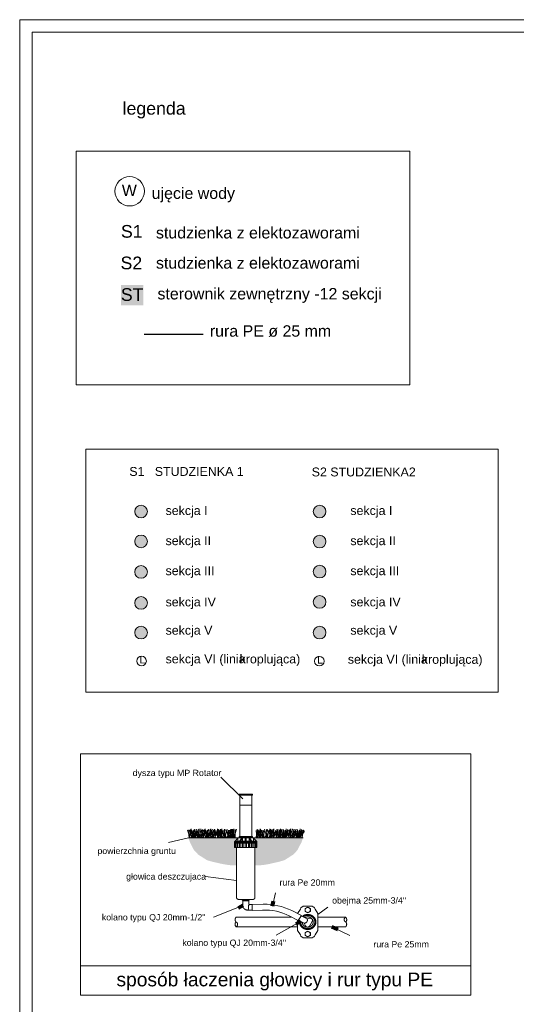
# Model space of a CAD drawing. Header units: metres. Extents: x -0.21 to 0.92, y -0.3 to 0.33.
# Tile 8 of 18: x -0.21 to -0.01, y -0.1 to 0.3. Entities that reach past the tile are written whole.
import ezdxf

# ---------------------------------------------------------------- set-up
doc = ezdxf.new("R2010")
doc.units = ezdxf.units.M
doc.header["$LTSCALE"] = 0.0127
doc.linetypes.add('CACHE', pattern=[3, 2, -1])
for name, color, linetype in [('Design Layer-1', 7, 'Continuous'), ('detale', 7, 'Continuous'), ('nawodnienie', 7, 'Continuous')]:
    doc.layers.add(name, color=color, linetype=linetype)
doc.styles.add('Arial', font='arial.ttf')

# ---------------------------------------------------------------- blocks, each defined once
blk = doc.blocks.new('Group-1')
at = {"linetype": 'Continuous', "lineweight": 0, "true_color": 0x0031d1, "transparency": 33554687}
h = blk.add_hatch(color=162, dxfattribs=at)
edge = h.paths.add_edge_path()
edge.add_arc((-40.453, 25.254), 0.629, 0, 360)
at = {"linetype": 'Continuous', "lineweight": 0, "true_color": 0xffff00, "transparency": 33554687}
h = blk.add_hatch(color=2, dxfattribs=at)
edge = h.paths.add_edge_path()
edge.add_arc((-40.453, 22.274), 0.629, 0, 360)
at = {"linetype": 'Continuous', "lineweight": 0, "true_color": 0xcc6666, "transparency": 33554687}
h = blk.add_hatch(color=13, dxfattribs=at)
edge = h.paths.add_edge_path()
edge.add_arc((-40.453, 19.247), 0.629, 0, 360)
at = {"linetype": 'Continuous', "lineweight": 0, "true_color": 0x9f7fff, "transparency": 33554687}
h = blk.add_hatch(color=181, dxfattribs=at)
edge = h.paths.add_edge_path()
edge.add_arc((-40.453, 16.154), 0.629, 0, 360)
at = {"linetype": 'Continuous', "lineweight": 0, "true_color": 0xbfff00, "transparency": 33554687}
h = blk.add_hatch(color=60, dxfattribs=at)
edge = h.paths.add_edge_path()
edge.add_arc((-40.453, 13.208), 0.629, 0, 360)
at = {"color": 155, "linetype": 'Continuous', "lineweight": 5, "true_color": 0x32709a, "transparency": 33554687}
for centre in [(-40.453, 25.254), (-40.453, 22.274), (-40.453, 19.247), (-40.453, 16.154), (-40.453, 13.208)]:
    blk.add_circle(centre, 0.629, dxfattribs=at)
blk = doc.blocks.new('Group-2-1')
at = {"color": 7, "linetype": 'Continuous', "lineweight": 5, "transparency": 33554687}
blk.add_circle((-40.401, 10.377), 0.477, dxfattribs=at)
at = {"color": 7, "transparency": 33554687}
blk.add_blockref('Group-1', (0, 0), dxfattribs=at)
at = {"color": 7, "transparency": 33554687, "insert": (-40.616, 10.891), "char_height": 0.758, "attachment_point": 1, "line_spacing_factor": 0.96736, "style": 'Arial'}
blk.add_mtext('L', dxfattribs=at)
blk = doc.blocks.new('Group-3-1')
at = {"linetype": 'Continuous', "lineweight": 0, "true_color": 0x6c00d2, "transparency": 33554687}
h = blk.add_hatch(color=192, dxfattribs=at)
edge = h.paths.add_edge_path()
edge.add_arc((-22.677, 25.254), 0.629, 0, 360)
at = {"linetype": 'Continuous', "lineweight": 0, "true_color": 0xff0000, "transparency": 33554687}
h = blk.add_hatch(color=1, dxfattribs=at)
edge = h.paths.add_edge_path()
edge.add_arc((-22.677, 22.267), 0.629, 0, 360)
at = {"linetype": 'Continuous', "lineweight": 0, "true_color": 0x803300, "transparency": 33554687}
h = blk.add_hatch(color=36, dxfattribs=at)
edge = h.paths.add_edge_path()
edge.add_arc((-22.677, 19.274), 0.629, 0, 360)
at = {"linetype": 'Continuous', "lineweight": 0, "true_color": 0x636466, "transparency": 33554687}
h = blk.add_hatch(color=251, dxfattribs=at)
edge = h.paths.add_edge_path()
edge.add_arc((-22.677, 16.26), 0.629, 0, 360)
at = {"linetype": 'Continuous', "lineweight": 0, "true_color": 0x00ffff, "transparency": 33554687}
h = blk.add_hatch(color=4, dxfattribs=at)
edge = h.paths.add_edge_path()
edge.add_arc((-22.677, 13.208), 0.629, 0, 360)
at = {"color": 155, "linetype": 'Continuous', "lineweight": 5, "true_color": 0x32709a, "transparency": 33554687}
for centre in [(-22.677, 25.254), (-22.677, 22.267), (-22.677, 19.274), (-22.677, 16.26), (-22.677, 13.208)]:
    blk.add_circle(centre, 0.629, dxfattribs=at)
blk = doc.blocks.new('Group-4-1')
at = {"color": 7, "linetype": 'Continuous', "lineweight": 5, "transparency": 33554687}
blk.add_circle((-22.7, 10.361), 0.477, dxfattribs=at)
at = {"color": 7, "transparency": 33554687}
blk.add_blockref('Group-3-1', (0, 0), dxfattribs=at)
at = {"color": 7, "transparency": 33554687, "insert": (-22.915, 10.875), "char_height": 0.758, "attachment_point": 1, "line_spacing_factor": 0.96736, "style": 'Arial'}
blk.add_mtext('L', dxfattribs=at)
blk = doc.blocks.new('Group-6-1')
at = {"color": 7, "transparency": 33554687, "char_height": 0.88424, "attachment_point": 1, "line_spacing_factor": 0.96736, "style": 'Arial'}
for s, insert in [('sekcja VI (linia ', (-38.011, 11.031)), ('kroplująca)', (-30.639, 11.023))]:
    blk.add_mtext(s, dxfattribs=dict(at, insert=insert))
blk = doc.blocks.new('Group-7-1')
at = {"color": 7, "transparency": 33554687, "char_height": 0.88424, "attachment_point": 1, "line_spacing_factor": 0.96736, "style": 'Arial'}
for s, insert in [('sekcja VI (linia ', (-19.861, 10.993)), ('kroplująca)', (-12.489, 10.984))]:
    blk.add_mtext(s, dxfattribs=dict(at, insert=insert))
blk = doc.blocks.new('Group-28-1')
at = {"linetype": 'Continuous', "lineweight": 0, "true_color": 0xcdc6c0, "transparency": 33554687}
for points in [[(-0.14293, -0.02888), (-0.14236, -0.03056), (-0.14073, -0.03377), (-0.13903, -0.03556), (-0.13558, -0.03776), (-0.13337, -0.03841), (-0.12926, -0.03933), (-0.12678, -0.03974), (-0.12433, -0.03985), (-0.12377, -0.03985), (-0.12377, -0.03274), (-0.12454, -0.03274), (-0.12454, -0.03067), (-0.12454, -0.03043), (-0.12453, -0.03038), (-0.1245, -0.03033), (-0.12321, -0.02895), (-0.12321, -0.02888)], [(-0.09729, -0.02888), (-0.09787, -0.03056), (-0.0995, -0.03377), (-0.1012, -0.03556), (-0.10464, -0.03776), (-0.10686, -0.03841), (-0.11096, -0.03933), (-0.11344, -0.03974), (-0.1159, -0.03985), (-0.11646, -0.03985), (-0.11646, -0.03274), (-0.11568, -0.03274), (-0.11568, -0.03067), (-0.11568, -0.03043), (-0.11569, -0.03038), (-0.11572, -0.03033), (-0.11702, -0.02895), (-0.11702, -0.02888)]]:
    blk.add_hatch(color=9, dxfattribs=at).paths.add_polyline_path(points)
at = {"color": 7, "linetype": 'Continuous', "lineweight": 18, "transparency": 33554687}
for p, q in [((-0.12132, -0.01339), (-0.13004, -0.00467)), ((-0.12251, -0.01568), (-0.12251, -0.01194)), ((-0.11772, -0.01568), (-0.11772, -0.01194)), ((-0.12251, -0.02888), (-0.12251, -0.0159)), ((-0.11772, -0.0159), (-0.12251, -0.0159)), ((-0.11788, -0.01583), (-0.12235, -0.01583)), ((-0.12219, -0.0159), (-0.12219, -0.01583)), ((-0.11804, -0.0159), (-0.11804, -0.01583)), ((-0.11772, -0.02888), (-0.11772, -0.0159)), ((-0.14293, -0.02888), (-0.15091, -0.03076)), ((-0.14293, -0.02888), (-0.09729, -0.02888)), ((-0.12454, -0.03067), (-0.12415, -0.03019)), ((-0.12454, -0.03043), (-0.12454, -0.03052)), ((-0.12454, -0.03094), (-0.12454, -0.03052)), ((-0.12454, -0.03067), (-0.11568, -0.03067)), ((-0.12454, -0.03094), (-0.11568, -0.03094)), ((-0.12454, -0.03274), (-0.12454, -0.03095)), ((-0.1245, -0.03033), (-0.12321, -0.02895)), ((-0.12438, -0.03274), (-0.12438, -0.03094)), ((-0.12428, -0.03274), (-0.12428, -0.03094)), ((-0.12246, -0.03019), (-0.12415, -0.03019)), ((-0.12401, -0.03274), (-0.12401, -0.03094)), ((-0.12353, -0.03274), (-0.12353, -0.03094)), ((-0.12348, -0.03274), (-0.12348, -0.03094)), ((-0.12328, -0.03274), (-0.12328, -0.03094)), ((-0.11702, -0.02888), (-0.12321, -0.02888)), ((-0.12321, -0.02888), (-0.12321, -0.02895)), ((-0.12321, -0.02895), (-0.12321, -0.03019)), ((-0.12263, -0.03274), (-0.12263, -0.03094)), ((-0.12258, -0.03067), (-0.12258, -0.03043)), ((-0.12254, -0.03033), (-0.12174, -0.02895)), ((-0.12234, -0.03067), (-0.12195, -0.03019)), ((-0.12234, -0.03067), (-0.12234, -0.03053)), ((-0.12231, -0.03274), (-0.12231, -0.03094)), ((-0.1223, -0.03039), (-0.12146, -0.02895)), ((-0.12028, -0.03019), (-0.12195, -0.03019)), ((-0.12146, -0.02895), (-0.12174, -0.02895)), ((-0.12158, -0.03274), (-0.12158, -0.03094)), ((-0.12156, -0.03274), (-0.12156, -0.03094)), ((-0.12146, -0.02895), (-0.12146, -0.03019)), ((-0.12117, -0.03274), (-0.12117, -0.03094)), ((-0.12036, -0.03274), (-0.12036, -0.03094)), ((-0.12011, -0.02895), (-0.12028, -0.02895)), ((-0.12028, -0.03067), (-0.12028, -0.02895)), ((-0.12011, -0.02895), (-0.11995, -0.02895)), ((-0.11995, -0.03067), (-0.11995, -0.02895)), ((-0.11995, -0.03019), (-0.11828, -0.03019)), ((-0.11987, -0.03274), (-0.11987, -0.03094)), ((-0.11906, -0.03274), (-0.11906, -0.03094)), ((-0.11793, -0.03039), (-0.11876, -0.02895)), ((-0.11876, -0.02895), (-0.11849, -0.02895)), ((-0.11876, -0.02895), (-0.11876, -0.03019)), ((-0.11867, -0.03274), (-0.11867, -0.03094)), ((-0.11865, -0.03274), (-0.11865, -0.03094)), ((-0.11768, -0.03033), (-0.11849, -0.02895)), ((-0.11789, -0.03067), (-0.11828, -0.03019)), ((-0.11792, -0.03274), (-0.11792, -0.03094)), ((-0.11789, -0.03067), (-0.11789, -0.03053)), ((-0.11776, -0.03019), (-0.11607, -0.03019)), ((-0.11764, -0.03067), (-0.11764, -0.03043)), ((-0.11759, -0.03274), (-0.11759, -0.03094)), ((-0.11702, -0.02888), (-0.11702, -0.02895)), ((-0.11572, -0.03033), (-0.11702, -0.02895)), ((-0.11702, -0.02895), (-0.11702, -0.03019)), ((-0.11694, -0.03274), (-0.11694, -0.03094)), ((-0.11675, -0.03274), (-0.11675, -0.03094)), ((-0.1167, -0.03274), (-0.1167, -0.03094)), ((-0.11621, -0.03274), (-0.11621, -0.03094)), ((-0.11568, -0.03067), (-0.11607, -0.03019)), ((-0.11594, -0.03274), (-0.11594, -0.03094)), ((-0.11585, -0.03274), (-0.11585, -0.03094)), ((-0.11568, -0.03043), (-0.11568, -0.03052)), ((-0.11568, -0.03094), (-0.11568, -0.03052)), ((-0.11568, -0.03274), (-0.11568, -0.03095)), ((-0.12454, -0.03274), (-0.12377, -0.03274)), ((-0.12377, -0.05264), (-0.12377, -0.03274)), ((-0.12377, -0.03274), (-0.11646, -0.03274)), ((-0.11568, -0.03274), (-0.11646, -0.03274)), ((-0.11646, -0.05264), (-0.11646, -0.03274)), ((-0.12377, -0.04588), (-0.13613, -0.04425)), ((-0.10832, -0.05081), (-0.10939, -0.05602)), ((-0.11727, -0.05339), (-0.12296, -0.05339)), ((-0.12129, -0.05585), (-0.12129, -0.05398)), ((-0.11893, -0.05503), (-0.11893, -0.05398)), ((-0.13298, -0.06049), (-0.12129, -0.05585)), ((-0.11759, -0.05765), (-0.11934, -0.05765)), ((-0.11759, -0.05548), (-0.11845, -0.05548)), ((-0.09136, -0.05941), (-0.08743, -0.05654)), ((-0.12398, -0.06051), (-0.10205, -0.06051)), ((-0.10799, -0.06764), (-0.09825, -0.06214)), ((-0.09136, -0.06051), (-0.08028, -0.06051)), ((-0.12398, -0.06425), (-0.09949, -0.06425)), ((-0.09136, -0.06425), (-0.08028, -0.06425)), ((-0.07863, -0.06776), (-0.08582, -0.06425))]:
    blk.add_line(p, q, dxfattribs=at)
at = {"color": 92, "linetype": 'Continuous', "lineweight": 18, "true_color": 0x00cc00, "transparency": 33554687}
for p, q in [((-0.14329, -0.02581), (-0.14244, -0.02881)), ((-0.1432, -0.0261), (-0.14237, -0.02888)), ((-0.14304, -0.02566), (-0.14262, -0.02888)), ((-0.14261, -0.02581), (-0.14176, -0.02881)), ((-0.14225, -0.0256), (-0.14255, -0.02888)), ((-0.1423, -0.02583), (-0.14151, -0.02888)), ((-0.14182, -0.02525), (-0.14182, -0.02888)), ((-0.14162, -0.02583), (-0.14083, -0.02888)), ((-0.14153, -0.02586), (-0.14122, -0.02888)), ((-0.14149, -0.0261), (-0.14067, -0.02888)), ((-0.14039, -0.02537), (-0.14131, -0.02888)), ((-0.14116, -0.0263), (-0.1389, -0.02888)), ((-0.14091, -0.02581), (-0.14005, -0.02881)), ((-0.14055, -0.0256), (-0.14085, -0.02888)), ((-0.14085, -0.02586), (-0.14054, -0.02888)), ((-0.14073, -0.02566), (-0.1403, -0.02888)), ((-0.13971, -0.02537), (-0.14063, -0.02888)), ((-0.13886, -0.02548), (-0.14062, -0.02888)), ((-0.14031, -0.0263), (-0.13805, -0.02888)), ((-0.13998, -0.02591), (-0.14029, -0.02888)), ((-0.13991, -0.02583), (-0.13912, -0.02888)), ((-0.13987, -0.02566), (-0.13945, -0.02888)), ((-0.13963, -0.0263), (-0.13736, -0.02888)), ((-0.13919, -0.02566), (-0.13876, -0.02888)), ((-0.13865, -0.02525), (-0.13865, -0.02888)), ((-0.13832, -0.0261), (-0.1375, -0.02888)), ((-0.13797, -0.02525), (-0.13797, -0.02888)), ((-0.13792, -0.0263), (-0.13566, -0.02888)), ((-0.13774, -0.02581), (-0.13688, -0.02881)), ((-0.13738, -0.0256), (-0.13768, -0.02888)), ((-0.13764, -0.0261), (-0.13682, -0.02888)), ((-0.13749, -0.02566), (-0.13706, -0.02888)), ((-0.13706, -0.02581), (-0.1362, -0.02881)), ((-0.1367, -0.0256), (-0.137, -0.02888)), ((-0.13674, -0.02583), (-0.13595, -0.02888)), ((-0.13627, -0.02525), (-0.13627, -0.02888)), ((-0.13606, -0.02583), (-0.13527, -0.02888)), ((-0.13598, -0.02586), (-0.13567, -0.02888)), ((-0.13594, -0.0261), (-0.13511, -0.02888)), ((-0.13483, -0.02537), (-0.13575, -0.02888)), ((-0.13561, -0.0263), (-0.13335, -0.02888)), ((-0.13535, -0.02581), (-0.1345, -0.02881)), ((-0.13499, -0.0256), (-0.13529, -0.02888)), ((-0.13529, -0.02586), (-0.13499, -0.02888)), ((-0.13517, -0.02566), (-0.13475, -0.02888)), ((-0.13415, -0.02537), (-0.13507, -0.02888)), ((-0.13331, -0.02548), (-0.13506, -0.02888)), ((-0.13443, -0.02591), (-0.13473, -0.02888)), ((-0.13262, -0.02548), (-0.13438, -0.02888)), ((-0.13436, -0.02583), (-0.13357, -0.02888)), ((-0.13374, -0.02591), (-0.13405, -0.02888)), ((-0.13395, -0.02525), (-0.13395, -0.02888)), ((-0.13362, -0.0261), (-0.1328, -0.02888)), ((-0.13359, -0.02586), (-0.13328, -0.02888)), ((-0.13245, -0.02537), (-0.13337, -0.02888)), ((-0.13304, -0.02581), (-0.13218, -0.02881)), ((-0.133, -0.0263), (-0.13074, -0.02888)), ((-0.13268, -0.0256), (-0.13298, -0.02888)), ((-0.13092, -0.02548), (-0.13268, -0.02888)), ((-0.13257, -0.02566), (-0.13214, -0.02888)), ((-0.13204, -0.02591), (-0.13235, -0.02888)), ((-0.13204, -0.02583), (-0.13125, -0.02888)), ((-0.13135, -0.02525), (-0.13135, -0.02888)), ((-0.13129, -0.0263), (-0.12902, -0.02888)), ((-0.13127, -0.02586), (-0.13097, -0.02888)), ((-0.13013, -0.02537), (-0.13105, -0.02888)), ((-0.13102, -0.0261), (-0.13019, -0.02888)), ((-0.13085, -0.02566), (-0.13042, -0.02888)), ((-0.13043, -0.02581), (-0.12958, -0.02881)), ((-0.13007, -0.0256), (-0.13037, -0.02888)), ((-0.12861, -0.02548), (-0.13036, -0.02888)), ((-0.12973, -0.02591), (-0.13003, -0.02888)), ((-0.12963, -0.02525), (-0.12963, -0.02888)), ((-0.12944, -0.02583), (-0.12865, -0.02888)), ((-0.1293, -0.0261), (-0.12848, -0.02888)), ((-0.12871, -0.02581), (-0.12786, -0.02881)), ((-0.12867, -0.02586), (-0.12836, -0.02888)), ((-0.12836, -0.0256), (-0.12865, -0.02888)), ((-0.12753, -0.02537), (-0.12845, -0.02888)), ((-0.126, -0.02548), (-0.12776, -0.02888)), ((-0.12772, -0.02583), (-0.12693, -0.02888)), ((-0.12712, -0.02591), (-0.12743, -0.02888)), ((-0.12695, -0.02586), (-0.12665, -0.02888)), ((-0.12581, -0.02537), (-0.12673, -0.02888)), ((-0.12652, -0.02586), (-0.12621, -0.02888)), ((-0.12637, -0.02586), (-0.12606, -0.02888)), ((-0.12537, -0.02537), (-0.12629, -0.02888)), ((-0.12626, -0.0261), (-0.12543, -0.02888)), ((-0.12609, -0.02566), (-0.12567, -0.02888)), ((-0.12567, -0.02581), (-0.12482, -0.02881)), ((-0.12531, -0.0256), (-0.12561, -0.02888)), ((-0.12497, -0.02591), (-0.12527, -0.02888)), ((-0.12487, -0.02525), (-0.12487, -0.02888)), ((-0.12385, -0.02548), (-0.12487, -0.02888)), ((-0.12431, -0.02556), (-0.12427, -0.02888)), ((-0.11525, -0.02581), (-0.1161, -0.02888)), ((-0.11595, -0.02591), (-0.11565, -0.02888)), ((-0.1156, -0.0256), (-0.11531, -0.02888)), ((-0.11554, -0.02537), (-0.11462, -0.02888)), ((-0.11466, -0.0261), (-0.11549, -0.02888)), ((-0.11483, -0.02566), (-0.11525, -0.02888)), ((-0.1144, -0.02586), (-0.11471, -0.02888)), ((-0.1144, -0.02537), (-0.11348, -0.02888)), ((-0.11433, -0.02525), (-0.11433, -0.02888)), ((-0.11421, -0.02548), (-0.11246, -0.02888)), ((-0.11385, -0.02586), (-0.11415, -0.02888)), ((-0.11326, -0.02586), (-0.11357, -0.02888)), ((-0.11249, -0.02583), (-0.11328, -0.02888)), ((-0.11309, -0.02591), (-0.11279, -0.02888)), ((-0.11269, -0.02537), (-0.11177, -0.02888)), ((-0.1115, -0.02581), (-0.11235, -0.02881)), ((-0.11186, -0.0256), (-0.11156, -0.02888)), ((-0.11155, -0.02586), (-0.11185, -0.02888)), ((-0.11091, -0.0261), (-0.11174, -0.02888)), ((-0.11161, -0.02548), (-0.10985, -0.02888)), ((-0.11078, -0.02583), (-0.11157, -0.02888)), ((-0.10893, -0.0263), (-0.11119, -0.02888)), ((-0.10978, -0.02581), (-0.11064, -0.02881)), ((-0.11058, -0.02525), (-0.11058, -0.02888)), ((-0.11049, -0.02591), (-0.11018, -0.02888)), ((-0.11014, -0.0256), (-0.10984, -0.02888)), ((-0.11008, -0.02537), (-0.10916, -0.02888)), ((-0.1092, -0.0261), (-0.11002, -0.02888)), ((-0.10936, -0.02566), (-0.10979, -0.02888)), ((-0.10721, -0.0263), (-0.10947, -0.02888)), ((-0.10929, -0.02548), (-0.10754, -0.02888)), ((-0.10894, -0.02586), (-0.10925, -0.02888)), ((-0.10817, -0.02583), (-0.10896, -0.02888)), ((-0.10887, -0.02525), (-0.10887, -0.02888)), ((-0.10817, -0.02591), (-0.10787, -0.02888)), ((-0.10765, -0.02566), (-0.10807, -0.02888)), ((-0.10718, -0.02581), (-0.10803, -0.02881)), ((-0.10777, -0.02537), (-0.10685, -0.02888)), ((-0.10759, -0.02548), (-0.10583, -0.02888)), ((-0.10753, -0.0256), (-0.10724, -0.02888)), ((-0.10659, -0.0261), (-0.10742, -0.02888)), ((-0.10663, -0.02586), (-0.10693, -0.02888)), ((-0.10691, -0.02548), (-0.10515, -0.02888)), ((-0.10461, -0.0263), (-0.10687, -0.02888)), ((-0.10586, -0.02583), (-0.10665, -0.02888)), ((-0.10647, -0.02591), (-0.10616, -0.02888)), ((-0.10626, -0.02525), (-0.10626, -0.02888)), ((-0.10606, -0.02537), (-0.10514, -0.02888)), ((-0.10579, -0.02591), (-0.10548, -0.02888)), ((-0.10486, -0.02581), (-0.10572, -0.02881)), ((-0.10504, -0.02566), (-0.10547, -0.02888)), ((-0.10538, -0.02537), (-0.10446, -0.02888)), ((-0.10492, -0.02586), (-0.10523, -0.02888)), ((-0.10522, -0.0256), (-0.10492, -0.02888)), ((-0.10428, -0.0261), (-0.1051, -0.02888)), ((-0.10415, -0.02583), (-0.10494, -0.02888)), ((-0.10424, -0.02586), (-0.10455, -0.02888)), ((-0.10229, -0.0263), (-0.10455, -0.02888)), ((-0.10347, -0.02583), (-0.10426, -0.02888)), ((-0.10316, -0.02581), (-0.10401, -0.02881)), ((-0.10395, -0.02525), (-0.10395, -0.02888)), ((-0.10352, -0.0256), (-0.10322, -0.02888)), ((-0.10257, -0.0261), (-0.1034, -0.02888)), ((-0.10248, -0.02581), (-0.10333, -0.02881)), ((-0.10273, -0.02566), (-0.10315, -0.02888)), ((-0.10059, -0.0263), (-0.10285, -0.02888)), ((-0.10283, -0.0256), (-0.10254, -0.02888)), ((-0.10189, -0.0261), (-0.10272, -0.02888)), ((-0.10224, -0.02525), (-0.10224, -0.02888)), ((-0.09991, -0.0263), (-0.10217, -0.02888)), ((-0.10156, -0.02525), (-0.10156, -0.02888)), ((-0.10102, -0.02566), (-0.10145, -0.02888)), ((-0.10135, -0.02548), (-0.09959, -0.02888)), ((-0.09905, -0.0263), (-0.10131, -0.02888)), ((-0.1003, -0.02583), (-0.10109, -0.02888)), ((-0.10034, -0.02566), (-0.10077, -0.02888)), ((-0.10051, -0.02537), (-0.09959, -0.02888)), ((-0.10023, -0.02591), (-0.09993, -0.02888)), ((-0.09931, -0.02581), (-0.10016, -0.02881)), ((-0.09949, -0.02566), (-0.09991, -0.02888)), ((-0.09982, -0.02537), (-0.0989, -0.02888)), ((-0.09936, -0.02586), (-0.09967, -0.02888)), ((-0.09966, -0.0256), (-0.09937, -0.02888)), ((-0.09872, -0.0261), (-0.09955, -0.02888)), ((-0.0986, -0.02583), (-0.09939, -0.02888)), ((-0.09674, -0.0263), (-0.099, -0.02888)), ((-0.09868, -0.02586), (-0.09899, -0.02888)), ((-0.09791, -0.02583), (-0.09871, -0.02888)), ((-0.0976, -0.02581), (-0.09846, -0.02881)), ((-0.09839, -0.02525), (-0.09839, -0.02888)), ((-0.09796, -0.0256), (-0.09766, -0.02888)), ((-0.09702, -0.0261), (-0.09784, -0.02888)), ((-0.09692, -0.02581), (-0.09777, -0.02881)), ((-0.09717, -0.02566), (-0.0976, -0.02888))]:
    blk.add_line(p, q, dxfattribs=at)
at = {"color": 7, "linetype": 'Continuous', "lineweight": 80, "transparency": 33554687}
for p, q in [((-0.10939, -0.05602), (-0.10899, -0.05407)), ((-0.12129, -0.05585), (-0.12317, -0.05692)), ((-0.09825, -0.06214), (-0.10013, -0.0632)), ((-0.08582, -0.06425), (-0.08346, -0.06541))]:
    blk.add_line(p, q, dxfattribs=at)
at = {"color": 7, "linetype": 'Continuous', "lineweight": 18, "transparency": 33554687, "flags": 128}
for points in [[(-0.12279, -0.01194), (-0.11743, -0.01194), (-0.11743, -0.01146), (-0.12279, -0.01146)], [(-0.12149, -0.05368), (-0.11873, -0.05368), (-0.11873, -0.05339), (-0.12149, -0.05339)], [(-0.12133, -0.05398), (-0.11889, -0.05398), (-0.11889, -0.05368), (-0.12133, -0.05368)], [(-0.09648, -0.05703), (-0.09542, -0.05647), (-0.09437, -0.05703), (-0.09437, -0.05816), (-0.09542, -0.05872), (-0.09648, -0.05816)], [(-0.09648, -0.06661), (-0.09542, -0.06605), (-0.09437, -0.06661), (-0.09437, -0.06773), (-0.09542, -0.06829), (-0.09648, -0.06773)]]:
    blk.add_lwpolyline(points, close=True, dxfattribs=at)
at = {"color": 7, "linetype": 'CACHE', "lineweight": 18, "transparency": 33554687, "flags": 128}
blk.add_lwpolyline([(-0.12279, -0.0288), (-0.11743, -0.0288), (-0.11743, -0.02832), (-0.12279, -0.02832)], close=True, dxfattribs=at)
at = {"color": 7, "linetype": 'Continuous', "lineweight": 18, "transparency": 33554687, "flags": 128}
for points in [[(-0.09792, -0.05974), (-0.09918, -0.06183), (-0.10277, -0.05999, 0.128032), (-0.11338, -0.05762), (-0.11759, -0.05776), (-0.11759, -0.05537), (-0.11311, -0.05531, -0.117726), (-0.10178, -0.05785)], [(-0.0991, -0.0617), (-0.09678, -0.06289), (-0.09633, -0.06391, 0.607972), (-0.09473, -0.06401), (-0.09366, -0.06223, 0.638413), (-0.09457, -0.06088), (-0.09568, -0.06106), (-0.098, -0.05987)]]:
    blk.add_lwpolyline(points, format="xyb", close=True, dxfattribs=at)
for points in [[(-0.09949, -0.05902), (-0.09836, -0.05722), (-0.0981, -0.0568, -0.258189), (-0.09683, -0.0561), (-0.09625, -0.0561), (-0.09542, -0.0561), (-0.09625, -0.0561)], [(-0.09461, -0.06867), (-0.09542, -0.06867), (-0.09461, -0.06867), (-0.09403, -0.06867, 0.259508), (-0.09275, -0.06797), (-0.09249, -0.06755), (-0.09136, -0.06575), (-0.09136, -0.06238), (-0.09136, -0.05902), (-0.09249, -0.05722), (-0.09275, -0.0568, 0.258189), (-0.09402, -0.0561), (-0.0946, -0.0561), (-0.09542, -0.0561), (-0.0946, -0.0561)], [(-0.09624, -0.06867), (-0.09542, -0.06867), (-0.09624, -0.06867), (-0.09682, -0.06867, -0.259508), (-0.0981, -0.06797), (-0.09836, -0.06755), (-0.09949, -0.06575), (-0.09949, -0.06238), (-0.09949, -0.06168)]]:
    blk.add_lwpolyline(points, format="xyb", dxfattribs=at)
at = {"color": 7, "linetype": 'Continuous', "lineweight": 18, "transparency": 33554687}
for points in [[(-0.12235, -0.01583), (-0.12239, -0.01583), (-0.12247, -0.01579), (-0.12251, -0.01572), (-0.12251, -0.01568)], [(-0.11772, -0.01568), (-0.11772, -0.01572), (-0.11776, -0.01579), (-0.11783, -0.01583), (-0.11788, -0.01583)], [(-0.12454, -0.03043), (-0.12454, -0.03037), (-0.1245, -0.03033)], [(-0.12258, -0.03043), (-0.12258, -0.03037), (-0.12254, -0.03033)], [(-0.12234, -0.03053), (-0.12234, -0.03046), (-0.1223, -0.03039)], [(-0.11793, -0.03039), (-0.11789, -0.03046), (-0.11789, -0.03053)], [(-0.11768, -0.03033), (-0.11764, -0.03037), (-0.11764, -0.03043)], [(-0.11572, -0.03033), (-0.11568, -0.03037), (-0.11568, -0.03043)], [(-0.12296, -0.05339), (-0.12317, -0.05339), (-0.12355, -0.05319), (-0.12377, -0.05284), (-0.12377, -0.05264)], [(-0.11646, -0.05264), (-0.11646, -0.05284), (-0.11667, -0.05319), (-0.11705, -0.05339), (-0.11727, -0.05339)], [(-0.11934, -0.05765), (-0.11986, -0.05765), (-0.12077, -0.05717), (-0.12129, -0.05634), (-0.12129, -0.05585)], [(-0.11901, -0.05634), (-0.11892, -0.05668), (-0.11909, -0.05738), (-0.11934, -0.05765)], [(-0.11901, -0.05634), (-0.11908, -0.0562), (-0.11907, -0.0559), (-0.1189, -0.05564), (-0.11861, -0.05548), (-0.11845, -0.05548)], [(-0.11845, -0.05548), (-0.11858, -0.05548), (-0.1188, -0.05536), (-0.11893, -0.05515), (-0.11893, -0.05503)], [(-0.09437, -0.0576), (-0.09437, -0.05786), (-0.09465, -0.05831), (-0.09514, -0.05857), (-0.09571, -0.05857), (-0.0962, -0.05831), (-0.09648, -0.05786), (-0.09648, -0.05733), (-0.0962, -0.05688), (-0.09571, -0.05662), (-0.09514, -0.05662), (-0.09465, -0.05688), (-0.09437, -0.05733), (-0.09437, -0.0576)], [(-0.12398, -0.06425), (-0.12423, -0.064), (-0.12442, -0.06332), (-0.12425, -0.06265), (-0.124, -0.06238)], [(-0.124, -0.06238), (-0.12423, -0.06211), (-0.12439, -0.06144), (-0.12422, -0.06078), (-0.12398, -0.06051)], [(-0.124, -0.06238), (-0.1237, -0.0625), (-0.12334, -0.06301), (-0.12333, -0.06361), (-0.12368, -0.06413), (-0.12398, -0.06425)], [(-0.09753, -0.06011), (-0.0969, -0.05961), (-0.09525, -0.0593), (-0.09364, -0.05976), (-0.09249, -0.06088), (-0.09207, -0.06238), (-0.09249, -0.06388), (-0.09364, -0.065), (-0.09525, -0.06547), (-0.09689, -0.06516), (-0.09817, -0.06416), (-0.09876, -0.06271), (-0.09864, -0.06194)], [(-0.09715, -0.0603), (-0.09652, -0.05986), (-0.09494, -0.0597), (-0.09349, -0.06032), (-0.09261, -0.06155), (-0.09255, -0.06301), (-0.09332, -0.06429), (-0.0947, -0.06502), (-0.0963, -0.06498), (-0.09763, -0.06419), (-0.09833, -0.06287), (-0.09825, -0.06214)], [(-0.09651, -0.06063), (-0.09601, -0.06036), (-0.09484, -0.06036), (-0.09383, -0.0609), (-0.09324, -0.06182), (-0.09322, -0.06289), (-0.09379, -0.06383), (-0.09478, -0.06439), (-0.09595, -0.06442), (-0.09698, -0.06391), (-0.09759, -0.063), (-0.09762, -0.06246)], [(-0.09568, -0.06106), (-0.09553, -0.06134), (-0.09556, -0.06196), (-0.09588, -0.0625), (-0.09644, -0.06285), (-0.09678, -0.06289)], [(-0.08025, -0.06238), (-0.08055, -0.06226), (-0.08092, -0.06176), (-0.08093, -0.06115), (-0.08058, -0.06064), (-0.08028, -0.06051)], [(-0.08028, -0.06051), (-0.08002, -0.06077), (-0.07984, -0.06144), (-0.08001, -0.06212), (-0.08025, -0.06238)], [(-0.08025, -0.06238), (-0.08002, -0.06265), (-0.07986, -0.06332), (-0.08004, -0.06399), (-0.08028, -0.06425)], [(-0.09437, -0.06717), (-0.09437, -0.06743), (-0.09465, -0.06788), (-0.09514, -0.06814), (-0.09571, -0.06814), (-0.0962, -0.06788), (-0.09648, -0.06743), (-0.09648, -0.06691), (-0.0962, -0.06646), (-0.09571, -0.0662), (-0.09514, -0.0662), (-0.09465, -0.06646), (-0.09437, -0.06691), (-0.09437, -0.06717)]]:
    blk.add_open_spline(points, degree=2, dxfattribs=at)
at = {"color": 7, "transparency": 33554687, "char_height": 0.0025, "attachment_point": 1, "line_spacing_factor": 1.147299, "style": 'Arial'}
for s, insert in [('dysza typu MP Rotator', (-0.16514, -0.00179)), ('powierzchnia gruntu', (-0.17918, -0.03283)), ('głowica deszczujaca', (-0.16775, -0.04302)), ('rura Pe 20mm', (-0.10668, -0.04541)), ("obejma 25mm-3/4''", (-0.08569, -0.05254)), ("kolano typu QJ 20mm-1/2''", (-0.17742, -0.05926)), ("kolano typu QJ 20mm-3/4''", (-0.14537, -0.06938)), ('rura Pe 25mm', (-0.06925, -0.06999))]:
    blk.add_mtext(s, dxfattribs=dict(at, insert=insert))

msp = doc.modelspace()

# ---------------------------------------------------------------- linework, layer by layer
at = {"layer": 'Design Layer-1', "color": 7, "linetype": 'Continuous', "lineweight": 5, "transparency": 33554687, "flags": 128}
msp.add_lwpolyline([(-0.21016, 0.2968), (-0.21016, -0.29738), (0.20997, -0.29738), (0.20997, 0.2968), (-0.21016, 0.2968)], dxfattribs=at)
at = {"layer": 'Design Layer-1', "color": 7, "linetype": 'Continuous', "lineweight": 18, "transparency": 33554687, "flags": 128}
msp.add_lwpolyline([(-0.20516, 0.2918), (-0.20516, -0.29238), (0.20497, -0.29238), (0.20497, 0.2918)], close=True, dxfattribs=at)
at = {"layer": 'detale', "color": 7, "linetype": 'Continuous', "lineweight": 5, "transparency": 33554687}
msp.add_line((-0.18592, -0.07979), (-0.03042, -0.07979), dxfattribs=at)
at = {"layer": 'detale', "color": 7, "linetype": 'Continuous', "lineweight": 5, "transparency": 33554687, "flags": 128}
msp.add_lwpolyline([(-0.18592, 0.00452), (-0.03042, 0.00452), (-0.03042, -0.0915), (-0.18592, -0.0915)], close=True, dxfattribs=at)
at = {"layer": 'nawodnienie', "color": 4, "linetype": 'Continuous', "lineweight": 25, "true_color": 0x00feff, "transparency": 33554687}
msp.add_line((-0.16061, 0.17168), (-0.13707, 0.17168), dxfattribs=at)
at = {"layer": 'nawodnienie', "color": 7, "linetype": 'Continuous', "lineweight": 5, "transparency": 33554687, "flags": 128}
for points in [[(-0.1876, 0.2444), (-0.05481, 0.2444), (-0.05481, 0.15149), (-0.1876, 0.15149)], [(-0.18385, 0.12582), (-0.01956, 0.12582), (-0.01956, 0.02909), (-0.18385, 0.02909)]]:
    msp.add_lwpolyline(points, close=True, dxfattribs=at)
at = {"layer": 'nawodnienie', "color": 150, "linetype": 'Continuous', "lineweight": 5, "true_color": 0x008ee9, "transparency": 33554687}
msp.add_circle((-0.16635, 0.2285), 0.00586, dxfattribs=at)
at = {"layer": 'nawodnienie', "color": 9, "linetype": 'Continuous', "true_color": 0xd4afda, "transparency": 33554687}
msp.add_solid([(-0.16986, 0.18309), (-0.16085, 0.18309), (-0.16986, 0.19121), (-0.16085, 0.19121)], dxfattribs=at)

# ---------------------------------------------------------------- block references
at = {"layer": 'detale', "color": 7, "transparency": 33554687}
msp.add_blockref('Group-28-1', (0, 0), dxfattribs=at)
at = {"layer": 'nawodnienie', "color": 7, "transparency": 33554687, "xscale": 0.004, "yscale": 0.004, "zscale": 0.004}
for name in ['Group-2-1', 'Group-4-1', 'Group-6-1', 'Group-7-1']:
    msp.add_blockref(name, (0, 0), dxfattribs=at)

# ---------------------------------------------------------------- texts
at = {"layer": 'detale', "color": 7, "transparency": 33554687, "insert": (-0.17159, -0.08253), "char_height": 0.0054681, "attachment_point": 1, "line_spacing_factor": 1.147299, "style": 'Arial'}
msp.add_mtext('sposób łaczenia głowicy i rur typu PE', dxfattribs=at)
at = {"layer": 'nawodnienie', "color": 7, "transparency": 33554687, "line_spacing_factor": 0.96736, "style": 'Arial'}
for s, insert, char_height, attachment_point in [('legenda', (-0.16917, 0.26406), 0.005053, 1), ('ujęcie wody', (-0.14098, 0.23001), 0.0045475, 2), ('S1', (-0.16982, 0.21507), 0.005053, 1), ('studzienka z elektozaworami', (-0.15587, 0.21426), 0.0045475, 1), ('S2', (-0.16999, 0.20249), 0.005053, 1), ('studzienka z elektozaworami', (-0.15587, 0.20225), 0.0045475, 1), ('ST', (-0.16986, 0.18991), 0.005053, 1), ('sterownik zewnętrzny -12 sekcji', (-0.11062, 0.18999), 0.0045475, 2), ('rura PE ø 25 mm ', (-0.13442, 0.17516), 0.0045475, 1), ('S1   STUDZIENKA 1', (-0.1665, 0.11873), 0.003537, 1), ('S2 STUDZIENKA2', (-0.09384, 0.11853), 0.003537, 1), ('sekcja I', (-0.15205, 0.10317), 0.003537, 1), ('sekcja I', (-0.07844, 0.10317), 0.003537, 1), ('sekcja II', (-0.15205, 0.09117), 0.003537, 1), ('sekcja II', (-0.07844, 0.09117), 0.003537, 1), ('sekcja III', (-0.15205, 0.07921), 0.003537, 1), ('sekcja III', (-0.07844, 0.07921), 0.003537, 1), ('sekcja IV', (-0.15205, 0.06679), 0.003537, 1), ('sekcja IV', (-0.07844, 0.06679), 0.003537, 1), ('sekcja V', (-0.15205, 0.05552), 0.003537, 1), ('sekcja V', (-0.07844, 0.05552), 0.003537, 1)]:
    msp.add_mtext(s, dxfattribs=dict(at, insert=insert, char_height=char_height, attachment_point=attachment_point))
at = {"layer": 'nawodnienie', "color": 150, "true_color": 0x008ee9, "transparency": 33554687, "insert": (-0.16948, 0.23115), "char_height": 0.00455, "attachment_point": 1, "line_spacing_factor": 0.96736, "style": 'Arial'}
msp.add_mtext('W', dxfattribs=at)

doc.saveas('drawing.dxf')
